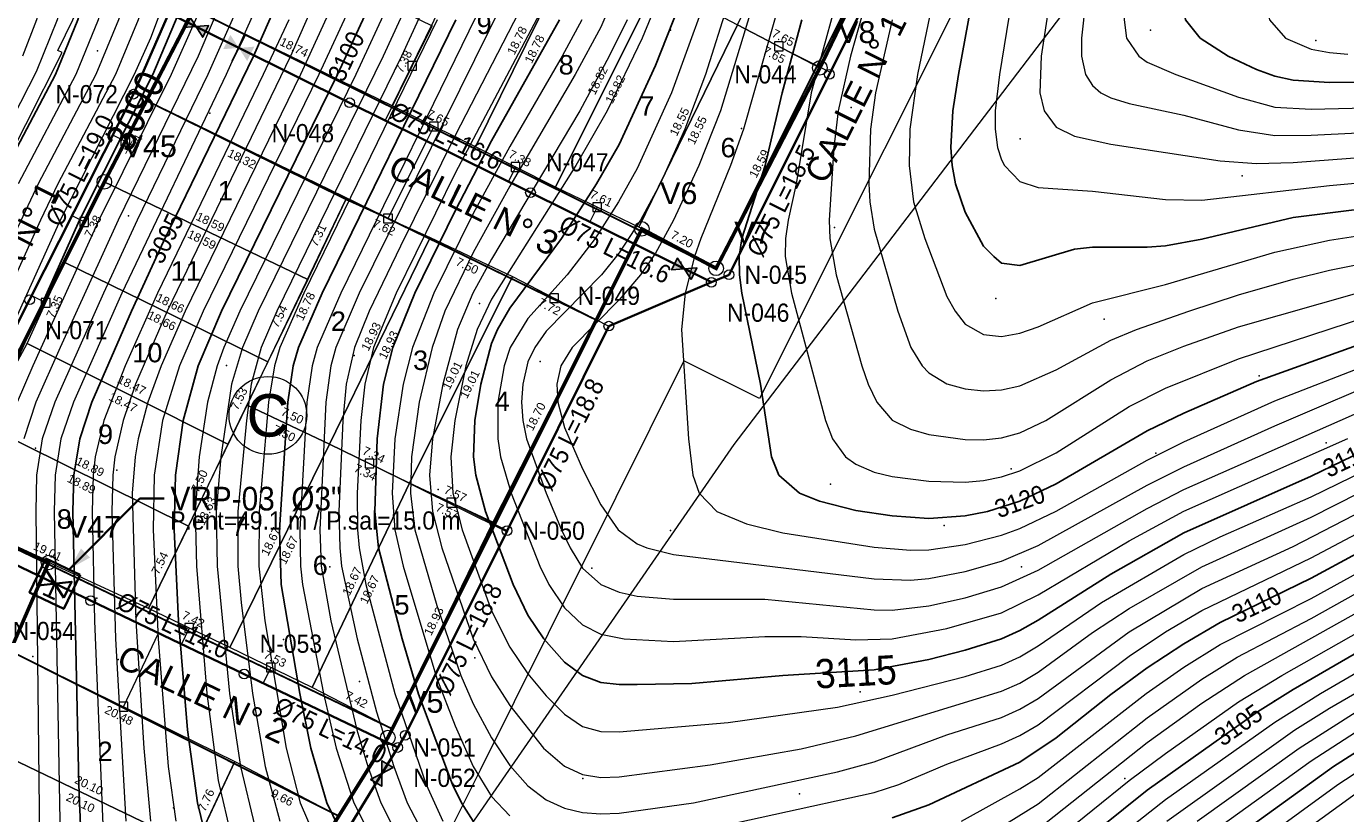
# Model space of a CAD drawing. Header units: metres. Extents: x 295850 to 310263, y 8095845 to 8104014.
# Tile 16 of 77: x 296105 to 296213, y 8096110 to 8096175. Entities that reach past the tile are written whole.
import ezdxf
from ezdxf.enums import TextEntityAlignment as Align

# ---------------------------------------------------------------- set-up
doc = ezdxf.new("R2010")
doc.units = ezdxf.units.M
doc.linetypes.add('CENTER', pattern=[5.08, 3.175, -0.635, 0.635, -0.635])
for name, color, linetype, lineweight in [('ALIN-AV1', 8, 'CENTER', 13), ('ALIN-C02', 8, 'CENTER', 13), ('ALIN-C03', 8, 'CENTER', 13), ('ALIN-C18', 8, 'CENTER', 13), ('AP-CONEX', 150, 'Continuous', 18), ('AP-NODOS', 1, 'Continuous', 18), ('AP-NODOS-TXT', 1, 'Continuous', 18), ('AP-RED-075', 5, 'Continuous', 35), ('AP-RED-TXT', 5, 'Continuous', 18), ('AP-VALVULAS', 42, 'Continuous', 25), ('AP-VRP', 6, 'Continuous', 35), ('C-TOPO-MAJR', 33, 'Continuous', 25), ('C-TOPO-MINR', 253, 'Continuous', 13), ('C-TOPO-PNTS', 8, 'Continuous', 9), ('C-TOPO-TEXT', 33, 'Continuous', 13), ('C-TOPO-TEXT-500', 33, 'Continuous', 13), ('LOTE', 7, 'Continuous', 18), ('LOTE_MEDIDAS', 8, 'Continuous', 13), ('LOTE_NUMERO', 8, 'Continuous', 13), ('MANZANA', 3, 'Continuous', 25), ('MANZANA_LETRA', 3, 'Continuous', 18), ('PERIMETRO', 1, 'Continuous', 35), ('RELIEVE_LIMITE', 6, 'Continuous', 18), ('VERTICES', 1, 'Continuous', 13), ('VIA_BORDE', 8, 'Continuous', 18), ('VIAS_NOMBRE', 5, 'Continuous', 18)]:
    doc.layers.add(name, color=color, linetype=linetype, lineweight=lineweight)
doc.styles.add('ARIAL', font='arial.ttf')

# ---------------------------------------------------------------- blocks, each defined once
blk = doc.blocks.new('PUNTOS_TOPOGRAFICOS')
at = {"layer": 'C-TOPO-PNTS'}
for p in [(296157.728, 8096174.577, 3115.085), (296197.262, 8096174.577, 3129.938), (296210.865, 8096173.727, 3131.756), (296110.542, 8096172.877, 3086.324), (296151.037, 8096169.609, 3113.054), (296172.606, 8096168.201, 3122.563), (296119.793, 8096167.749, 3094.087), (296163.578, 8096166.474, 3118.957), (296186.533, 8096165.624, 3126.768), (296204.808, 8096162.568, 3126.646), (296113.093, 8096159.274, 3092.41), (296171.225, 8096158.317, 3122.24), (296158.578, 8096155.448, 3118.917), (296141.999, 8096152.047, 3113.822), (296184.509, 8096152.472, 3124.946), (296193.436, 8096150.772, 3123.646), (296131.695, 8096147.77, 3108.408), (296146.994, 8096147.265, 3118.392), (296121.17, 8096146.946, 3101.73), (296206.189, 8096146.096, 3120.252), (296105.441, 8096140.144, 3093.044), (296197.687, 8096139.719, 3119.274), (296211.715, 8096140.57, 3116.396), (296112.136, 8096138.338, 3097.382), (296185.784, 8096138.444, 3121.562), (296138.599, 8096136.744, 3113.878), (296170.906, 8096137.169, 3120.768), (296157.728, 8096133.343, 3118.672), (296180.258, 8096133.768, 3120.02), (296129.672, 8096130.367, 3107.52), (296151.245, 8096130.261, 3117.558), (296186.635, 8096130.367, 3117.644), (296110.499, 8096127.773, 3096.248), (296118.938, 8096126.01, 3100.969), (296125.865, 8096124.373, 3104.686), (296105.209, 8096122.987, 3092.78), (296112.243, 8096122.715, 3097.152), (296141.61, 8096122.861, 3113.036), (296132.116, 8096120.909, 3107.644), (296173.35, 8096120.059, 3114.424), (296207.464, 8096119.315, 3104.998), (296150.501, 8096112.938, 3113.323), (296195.137, 8096112.938, 3106.256), (296168.355, 8096111.663, 3111.629), (296116.797, 8096110.518, 3099.07)]:
    blk.add_point(p, dxfattribs=at)
blk = doc.blocks.new('CURVAS_NIVEL')
at = {"layer": 'C-TOPO-MAJR'}
for points, elevation in [([(296165.49, 8096295.48), (296156.49, 8096278.2), (296150.49, 8096268.26), (296145.99, 8096261.64), (296142.99, 8096257.9), (296136.99, 8096251.52), (296134.72, 8096248.92), (296132.51, 8096245.92), (296130.51, 8096242.92), (296127.99, 8096238.58), (296125.59, 8096233.92), (296123.01, 8096227.92), (296120.74, 8096221.92), (296119.28, 8096217.42), (296118.02, 8096212.92), (296116.22, 8096205.42), (296114.4, 8096196.42), (296113.01, 8096190.42), (296111.1, 8096182.92), (296108.93, 8096175.42), (296107.1, 8096170.92), (296103.13, 8096163.42)], 3085), ([(296173.3, 8096292.42), (296162.49, 8096271.33), (296158.28, 8096263.92), (296154.99, 8096258.77), (296148.17, 8096248.92), (296141.49, 8096240.24), (296136.99, 8096233.77), (296133.99, 8096228.51), (296129.96, 8096220.42), (296128.19, 8096215.92), (296125.75, 8096208.42), (296124.16, 8096202.42), (296119.05, 8096181.42), (296117.64, 8096176.92), (296115.1, 8096170.92), (296109.07, 8096158.92), (296102.35, 8096143.92)], 3090), ([(296126.02, 8096178.42), (296123.38, 8096172.42), (296115.99, 8096157.16), (296113.34, 8096151.42), (296110.08, 8096143.92), (296109.09, 8096140.92), (296108.61, 8096137.92), (296108.53, 8096134.92), (296109.01, 8096112.42), (296109.31, 8096104.92)], 3095), ([(296133.07, 8096176.92), (296130.3, 8096170.92), (296120.76, 8096151.42), (296118.84, 8096146.92), (296117.59, 8096142.42), (296116.96, 8096137.92), (296116.86, 8096133.42), (296117.23, 8096125.92), (296117.97, 8096116.92), (296118.78, 8096110.92), (296119.89, 8096106.42)], 3100), ([(296201.96, 8096106.42), (296212.33, 8096113.92), (296216.49, 8096116.57)], 3100), ([(296140.05, 8096175.42), (296129.06, 8096152.92), (296127.1, 8096148.42), (296126.66, 8096146.92), (296126.22, 8096143.92), (296125.52, 8096133.42), (296125.67, 8096128.92), (296127.21, 8096119.92), (296128.12, 8096115.42), (296129.44, 8096110.92), (296130.89, 8096107.92)], 3105), ([(296190.99, 8096107.17), (296196.99, 8096111.97), (296206.07, 8096118.42), (296208.99, 8096120.25), (296217.99, 8096125.47)], 3105), ([(296148.58, 8096175.42), (296142.99, 8096165.46), (296139.99, 8096159.68), (296136.68, 8096152.92), (296134.86, 8096148.42), (296134.11, 8096145.42), (296133.58, 8096140.92), (296133.38, 8096134.92), (296133.68, 8096131.92), (296135.63, 8096124.42), (296136.99, 8096119.87), (296139.79, 8096112.42), (296140.53, 8096110.92), (296141.48, 8096109.42)], 3110), ([(296175.99, 8096109.68), (296178.99, 8096110.76), (296186.49, 8096114.27), (296189.49, 8096116.27), (296193.99, 8096119.84), (296196.99, 8096122.03), (296199.99, 8096124.03), (296202.99, 8096125.78), (296210.49, 8096129.43), (296217.99, 8096133.5)], 3110), ([(296160.34, 8096181.42), (296156.49, 8096171.66), (296153.49, 8096165.16), (296151.63, 8096161.92), (296148.76, 8096157.42), (296144.49, 8096151.68), (296143.49, 8096149.92), (296142.99, 8096148.76), (296142.1, 8096145.42), (296141.63, 8096142.42), (296141.52, 8096139.42), (296141.69, 8096137.92), (296142.5, 8096134.92), (296144.77, 8096128.92), (296145.99, 8096126.39), (296147.3, 8096124.42), (296148.99, 8096122.52), (296150.49, 8096121.4), (296151.99, 8096120.83), (296153.49, 8096120.66), (296154.99, 8096120.66), (296159.49, 8096120.76), (296166.99, 8096121.41), (296174.49, 8096121.87), (296178.99, 8096122.74), (296181.99, 8096123.5), (296184.99, 8096124.43), (296186.49, 8096125.11), (296187.99, 8096125.97), (296193.99, 8096129.77), (296199.99, 8096133.16), (296210.49, 8096137.82), (296229.99, 8096147.27)], 3115), ([(296168.53, 8096175.42), (296166.93, 8096169.42), (296165.53, 8096163.42), (296163.6, 8096157.42), (296163.38, 8096155.92), (296163.4, 8096154.42), (296163.6, 8096152.92), (296165.15, 8096145.42), (296166.04, 8096139.42), (296166.66, 8096137.92), (296168.35, 8096136.42), (296169.99, 8096135.78), (296172.99, 8096135.01), (296175.99, 8096134.56), (296178.99, 8096134.35), (296181.99, 8096134.56), (296183.84, 8096134.92), (296186.49, 8096135.76), (296189.49, 8096137.19), (296196.99, 8096141.56), (296199.99, 8096143.03), (296205.99, 8096145.63), (296214.99, 8096148.86)], 3120), ([(296183.63, 8096182.92), (296181.44, 8096170.92), (296180.98, 8096167.92), (296180.81, 8096164.92), (296180.92, 8096163.42), (296181.21, 8096161.92), (296181.99, 8096159.59), (296183.49, 8096156.77), (296184.36, 8096155.92), (296184.99, 8096155.39), (296186.49, 8096155.18), (296190.99, 8096156.54), (296192.49, 8096156.7), (296196.99, 8096156.69), (296198.49, 8096156.81), (296201.49, 8096157.35), (296208.99, 8096159.13), (296219.49, 8096160.46)], 3125), ([(296215.03, 8096215.92), (296208.09, 8096199.42), (296204.24, 8096191.92), (296203.74, 8096190.42), (296202.71, 8096184.42), (296202.21, 8096182.92), (296200.29, 8096178.42), (296199.92, 8096176.92), (296200.14, 8096175.42), (296201.35, 8096173.92), (296203.66, 8096172.42), (296205.99, 8096171.33), (296207.49, 8096170.78), (296208.99, 8096170.46), (296211.99, 8096170.27), (296219.49, 8096170.33)], 3130)]:
    blk.add_lwpolyline(points, dxfattribs=dict(at, elevation=elevation))
at = {"layer": 'C-TOPO-MINR'}
for points, elevation in [([(296161.65, 8096295.42), (296154.74, 8096281.92), (296152.07, 8096277.42), (296147.49, 8096270.19), (296144.22, 8096265.42), (296142.99, 8096263.85), (296140.38, 8096260.92), (296131.57, 8096251.92), (296129.08, 8096248.92), (296126.99, 8096245.92), (296124.5, 8096241.42), (296121.99, 8096236.33), (296119.79, 8096230.92), (296118.19, 8096226.42), (296114.75, 8096214.42), (296112.75, 8096205.42), (296110.03, 8096191.92), (296108.14, 8096184.42), (296105.52, 8096175.42), (296104.37, 8096172.42)], 3083), ([(296164.37, 8096296.92), (296158.2, 8096284.92), (296154.99, 8096278.97), (296148.48, 8096268.42), (296144.49, 8096262.71), (296141.49, 8096259.21), (296133.12, 8096250.42), (296130.99, 8096247.68), (296129.49, 8096245.51), (296127.06, 8096241.42), (296123.96, 8096235.42), (296121.99, 8096230.86), (296119.77, 8096224.92), (296118.31, 8096220.42), (296116.58, 8096214.42), (296114.48, 8096205.42), (296112.72, 8096196.42), (296111.71, 8096191.92), (296109.41, 8096182.92), (296107.23, 8096175.42), (296105.49, 8096171.14), (296100.99, 8096162.39)], 3084), ([(296167.36, 8096295.42), (296157.16, 8096275.92), (296151.76, 8096266.92), (296147.49, 8096260.63), (296142.99, 8096254.86), (296138.49, 8096249.98), (296136.32, 8096247.42), (296132.15, 8096241.42), (296129.49, 8096236.92), (296127.16, 8096232.42), (296124.99, 8096227.53), (296122.16, 8096220.42), (296120.7, 8096215.92), (296119.44, 8096211.42), (296117.61, 8096203.92), (296116.07, 8096196.42), (296113.93, 8096187.42), (296112.37, 8096181.42), (296110.61, 8096175.42), (296108.77, 8096170.92), (296104.02, 8096161.92)], 3086), ([(296168.49, 8096294.02), (296158.28, 8096274.42), (296153.49, 8096266.34), (296148.99, 8096259.66), (296144.49, 8096253.55), (296137.91, 8096245.92), (296135.49, 8096242.56), (296132.76, 8096238.42), (296130.19, 8096233.92), (296127.99, 8096229.5), (296124.99, 8096222.62), (296123.55, 8096218.92), (296122.1, 8096214.42), (296120.83, 8096209.92), (296119.34, 8096203.92), (296117.73, 8096196.42), (296115.22, 8096185.92), (296113.64, 8096179.92), (296112.27, 8096175.42), (296110.42, 8096170.92), (296105.65, 8096161.92), (296103.56, 8096157.42)], 3087), ([(296170.33, 8096293.92), (296159.42, 8096272.92), (296154.07, 8096263.92), (296148.99, 8096256.53), (296144.5, 8096250.42), (296139.47, 8096244.42), (296135.21, 8096238.42), (296132.46, 8096233.92), (296129.4, 8096227.92), (296126.67, 8096221.92), (296125.47, 8096218.92), (296123.03, 8096211.42), (296121.07, 8096203.92), (296119.39, 8096196.42), (296116.12, 8096182.92), (296114.87, 8096178.42), (296113.89, 8096175.42), (296112.02, 8096170.92), (296107.29, 8096161.92), (296105.85, 8096158.92), (296100.43, 8096146.92)], 3088), ([(296172.22, 8096293.92), (296160.56, 8096271.42), (296155.23, 8096262.42), (296149.07, 8096253.42), (296145.99, 8096249.15), (296139.99, 8096241.62), (296135.67, 8096235.42), (296133.08, 8096230.92), (296129.49, 8096223.74), (296127.39, 8096218.92), (296124.4, 8096209.92), (296122.44, 8096202.42), (296117.79, 8096182.92), (296116.04, 8096176.92), (296114.9, 8096173.92), (296113.57, 8096170.92), (296107.46, 8096158.92), (296102.03, 8096146.92)], 3089), ([(296175.96, 8096293.92), (296163.99, 8096270.45), (296160.37, 8096263.92), (296157.64, 8096259.42), (296152.57, 8096251.92), (296148.99, 8096246.89), (296142.59, 8096238.42), (296138.49, 8096232.48), (296135.81, 8096227.92), (296131.94, 8096220.42), (296130.05, 8096215.92), (296127.09, 8096206.92), (296122.83, 8096190.42), (296120.69, 8096181.42), (296119.78, 8096178.42), (296118.63, 8096175.42), (296116.62, 8096170.92), (296110.67, 8096158.92), (296105.22, 8096146.92), (296103.92, 8096143.92)], 3091), ([(296177.01, 8096292.42), (296165.49, 8096269.54), (296161.61, 8096262.42), (296158.9, 8096257.92), (296154.86, 8096251.92), (296150.49, 8096245.82), (296144.49, 8096237.78), (296139.74, 8096230.92), (296137.07, 8096226.42), (296133.18, 8096218.92), (296131.35, 8096214.42), (296128.42, 8096205.42), (296124.47, 8096190.42), (296122.3, 8096181.42), (296121.37, 8096178.42), (296118.83, 8096172.42), (296112.25, 8096158.92), (296107.46, 8096148.42), (296105.48, 8096143.92), (296104.47, 8096140.92)], 3092), ([(296178.83, 8096292.42), (296166.17, 8096266.92), (296162.87, 8096260.92), (296160.16, 8096256.42), (296157.14, 8096251.92), (296145.99, 8096236.64), (296140.95, 8096229.42), (296138.49, 8096225.36), (296135.1, 8096218.92), (296133.76, 8096215.92), (296132.62, 8096212.92), (296130.16, 8096205.42), (296127.67, 8096196.42), (296123.89, 8096181.42), (296122.94, 8096178.42), (296119.64, 8096170.92), (296113.8, 8096158.92), (296111.03, 8096152.92), (296107.03, 8096143.92), (296106, 8096140.92), (296105.53, 8096137.92), (296105.46, 8096134.92), (296105.77, 8096107.92)], 3093), ([(296184.99, 8096300.18), (296179.86, 8096290.92), (296168.49, 8096267.5), (296165.02, 8096260.92), (296162.37, 8096256.42), (296159.42, 8096251.92), (296147.41, 8096235.42), (296142.13, 8096227.92), (296139.99, 8096224.48), (296137.01, 8096218.92), (296135.62, 8096215.92), (296134.43, 8096212.92), (296131.9, 8096205.42), (296129.33, 8096196.42), (296125.45, 8096181.42), (296124.49, 8096178.42), (296121.15, 8096170.92), (296112.54, 8096152.92), (296108.56, 8096143.92), (296107.54, 8096140.92), (296107.06, 8096137.92), (296106.99, 8096134.92), (296107.54, 8096104.92)], 3094), ([(296126.3, 8096175.42), (296124.2, 8096170.92), (296115.5, 8096152.92), (296112.82, 8096146.92), (296111.08, 8096142.42), (296110.36, 8096139.42), (296110.19, 8096137.92), (296110.11, 8096134.92), (296110.3, 8096125.92), (296111.1, 8096106.42)], 3096), ([(296129.08, 8096178.42), (296126.44, 8096172.42), (296116.29, 8096151.42), (296113.69, 8096145.42), (296112.65, 8096142.42), (296111.98, 8096139.42), (296111.81, 8096137.92), (296111.73, 8096134.92), (296112.03, 8096124.42), (296112.87, 8096109.42)], 3097), ([(296191, 8096298.42), (296185.57, 8096287.92), (296179.11, 8096272.92), (296174.97, 8096263.92), (296170.28, 8096254.92), (296167.44, 8096250.42), (296148.99, 8096225.07), (296144.86, 8096218.92), (296142.99, 8096215.61), (296140.47, 8096209.92), (296138.49, 8096204.4), (296135.96, 8096196.42), (296131.11, 8096179.92), (296130.01, 8096176.92), (296127.25, 8096170.92), (296117.77, 8096151.42), (296115.79, 8096146.92), (296114.69, 8096143.92), (296113.9, 8096140.92), (296113.64, 8096139.42), (296113.41, 8096136.42), (296113.7, 8096125.92), (296114.35, 8096115.42), (296114.9, 8096109.42)], 3098), ([(296204.49, 8096104.68), (296214.99, 8096112.3)], 3098), ([(296131.54, 8096176.92), (296128.77, 8096170.92), (296119.26, 8096151.42), (296117.3, 8096146.92), (296115.9, 8096142.42), (296115.2, 8096137.92), (296115.14, 8096133.42), (296115.54, 8096124.42), (296116.38, 8096113.92), (296116.99, 8096109.42)], 3099), ([(296202.99, 8096105.38), (296212.69, 8096112.42), (296217.25, 8096115.42)], 3099), ([(296134.59, 8096176.92), (296131.82, 8096170.92), (296122.28, 8096151.42), (296120.94, 8096148.42), (296120.4, 8096146.92), (296119.61, 8096143.92), (296118.91, 8096139.42), (296118.58, 8096134.92), (296118.7, 8096130.42), (296119.54, 8096119.92), (296120.49, 8096112.75), (296121.62, 8096107.92)], 3101), ([(296201.49, 8096107.9), (296210.49, 8096114.37), (296214.99, 8096117.28)], 3101), ([(296136.12, 8096176.92), (296134.06, 8096172.42), (296123.79, 8096151.42), (296122.48, 8096148.42), (296121.58, 8096145.42), (296120.71, 8096139.42), (296120.33, 8096134.92), (296120.41, 8096130.42), (296121.41, 8096119.92), (296122.32, 8096113.92), (296123.49, 8096108.96)], 3102), ([(296201.09, 8096109.42), (296209.49, 8096115.42), (296214.2, 8096118.42)], 3102), ([(296200.92, 8096301.42), (296193.32, 8096284.92), (296186.49, 8096267.85), (296181.63, 8096256.42), (296178.99, 8096251.51), (296175.99, 8096246.69), (296159.02, 8096223.42), (296153.49, 8096215.29), (296150.35, 8096209.92), (296147.49, 8096204.27), (296145.45, 8096199.42), (296142.99, 8096192.6), (296137.64, 8096176.92), (296135.58, 8096172.42), (296125.31, 8096151.42), (296124.02, 8096148.42), (296123.2, 8096145.42), (296122.81, 8096142.42), (296122.09, 8096134.92), (296122.11, 8096130.42), (296122.37, 8096127.42), (296123.32, 8096119.92), (296124.36, 8096113.92), (296125.55, 8096109.42)], 3103), ([(296198.59, 8096109.42), (296209.14, 8096116.92), (296211.99, 8096118.73), (296219.49, 8096123.06)], 3103), ([(296138.52, 8096175.42), (296127.55, 8096152.92), (296125.56, 8096148.42), (296125.11, 8096146.92), (296124.62, 8096143.92), (296123.86, 8096134.92), (296123.82, 8096130.42), (296124.33, 8096125.92), (296126.08, 8096115.42), (296127.24, 8096110.92), (296128.53, 8096107.92)], 3104), ([(296190.99, 8096105.28), (296198.49, 8096111.2), (296207.49, 8096117.57), (296211.25, 8096119.92), (296217.99, 8096123.84)], 3104), ([(296142.3, 8096176.92), (296130.58, 8096152.92), (296128.63, 8096148.42), (296128.21, 8096146.92), (296127.79, 8096143.92), (296127.22, 8096133.42), (296127.26, 8096130.42), (296127.42, 8096128.92), (296129.15, 8096119.92), (296130.21, 8096115.42), (296131.66, 8096110.92), (296133.17, 8096107.92)], 3106), ([(296189.5, 8096107.92), (296195.49, 8096112.75), (296198.49, 8096114.99), (296204.49, 8096119.23), (296208.06, 8096121.42), (296219.49, 8096127.9)], 3106), ([(296206.43, 8096298.42), (296199.95, 8096283.42), (296190.99, 8096260.68), (296187.79, 8096253.42), (296183.68, 8096245.92), (296178.99, 8096238.61), (296163.99, 8096217.82), (296160.77, 8096212.92), (296158.1, 8096208.42), (296154.12, 8096200.92), (296151.99, 8096196.56), (296148.61, 8096188.92), (296143.95, 8096176.92), (296132.1, 8096152.92), (296130.17, 8096148.42), (296129.75, 8096146.92), (296129.34, 8096143.92), (296128.85, 8096133.42), (296128.97, 8096130.42), (296129.76, 8096125.92), (296131.91, 8096116.92), (296132.8, 8096113.92), (296133.87, 8096110.92), (296135.39, 8096107.92)], 3107), ([(296187.99, 8096108.78), (296196.99, 8096115.88), (296201.49, 8096119.12), (296204.98, 8096121.42), (296218.39, 8096128.92), (296232.99, 8096136.04), (296253.99, 8096146.87), (296258.49, 8096149.39), (296269.36, 8096155.92), (296277.31, 8096160.42), (296282.89, 8096163.42), (296292.99, 8096168.58), (296300.09, 8096172.42), (296307.69, 8096176.92), (296322.99, 8096187.06), (296328.99, 8096190.63), (296331.99, 8096192.04), (296343.99, 8096197.13), (296355.99, 8096203.26), (296364.99, 8096207.64), (296379.99, 8096216.88), (296391.99, 8096225.39), (296423.49, 8096244.27)], 3107), ([(296145.68, 8096176.92), (296139.99, 8096165.89), (296135.49, 8096156.77), (296132.92, 8096151.42), (296131.71, 8096148.42), (296131.02, 8096145.42), (296130.76, 8096142.42), (296130.43, 8096134.92), (296130.49, 8096131.92), (296130.65, 8096130.42), (296131.94, 8096124.42), (296133.53, 8096118.42), (296134.95, 8096113.92), (296136.04, 8096110.92), (296137.61, 8096107.92)], 3108), ([(296181.99, 8096107.1), (296187.99, 8096110.85), (296196.99, 8096117.92), (296201.49, 8096121.12), (296204.4, 8096122.92), (296210.49, 8096126.1), (296218.2, 8096130.42)], 3108), ([(296147.47, 8096176.92), (296139.99, 8096162.79), (296135.15, 8096152.92), (296133.27, 8096148.42), (296132.55, 8096145.42), (296132.23, 8096142.42), (296131.93, 8096136.42), (296131.95, 8096133.42), (296132.08, 8096131.92), (296132.65, 8096128.92), (296135.04, 8096119.92), (296137.6, 8096112.42), (296138.98, 8096109.42)], 3109), ([(296181.68, 8096109.42), (296186.49, 8096112.06), (296187.99, 8096113.01), (296196.91, 8096119.92), (296199.99, 8096122.09), (296202.99, 8096123.96), (296210.49, 8096127.76), (296217.99, 8096131.91)], 3109), ([(296150.43, 8096175.42), (296148.81, 8096172.42), (296144.49, 8096165), (296141.49, 8096159.47), (296138.23, 8096152.92), (296136.48, 8096148.42), (296135.71, 8096145.42), (296135.04, 8096140.92), (296134.81, 8096136.42), (296135.03, 8096133.42), (296135.71, 8096130.42), (296138.49, 8096121.15), (296139.99, 8096117.25), (296141.49, 8096113.92), (296142.99, 8096111.43), (296144.49, 8096109.86)], 3111), ([(296157.99, 8096108.15), (296174.49, 8096111.76), (296176.53, 8096112.42), (296180.49, 8096114.11), (296184.99, 8096115.77), (296186.49, 8096116.46), (296187.99, 8096117.35), (296195.49, 8096123.01), (296198.49, 8096125), (296201.49, 8096126.77), (296210.49, 8096131.1), (296217.99, 8096135.08)], 3111), ([(296158, 8096188.92), (296151.99, 8096174.83), (296149.89, 8096170.92), (296144.49, 8096161.73), (296141.49, 8096156.27), (296139.15, 8096151.42), (296138.11, 8096148.42), (296137.04, 8096143.92), (296136.4, 8096139.42), (296136.31, 8096136.42), (296136.67, 8096133.42), (296138.49, 8096127.19), (296140.47, 8096121.42), (296141.49, 8096119.08), (296142.99, 8096116.28), (296144.49, 8096114), (296145.99, 8096112.31), (296147.49, 8096111.18), (296148.99, 8096110.48), (296150.49, 8096110.12), (296151.99, 8096110.01), (296153.49, 8096110.06), (296159.63, 8096110.92), (296171.49, 8096113.48), (296174.49, 8096114.31), (296180.49, 8096116.51), (296184.99, 8096117.95), (296186.49, 8096118.63), (296187.99, 8096119.52), (296195.49, 8096125), (296201.49, 8096128.58), (296208.99, 8096132.04), (296216.49, 8096135.92)], 3112), ([(296154.16, 8096175.42), (296152.69, 8096172.42), (296150.25, 8096167.92), (296142.99, 8096155.72), (296141.46, 8096152.92), (296140.19, 8096149.92), (296138.97, 8096145.42), (296138.12, 8096140.92), (296137.89, 8096137.92), (296138.14, 8096134.92), (296138.91, 8096131.92), (296141.49, 8096124.43), (296142.99, 8096121.29), (296144.49, 8096118.94), (296147.28, 8096115.42), (296148.99, 8096113.93), (296150.49, 8096113.26), (296151.99, 8096113.02), (296153.49, 8096113.07), (296160.99, 8096114.05), (296168.49, 8096115.38), (296172.99, 8096116.45), (296184.99, 8096120.11), (296186.49, 8096120.79), (296187.99, 8096121.69), (296192.49, 8096124.95), (296195.49, 8096126.93), (296201.49, 8096130.36), (296210.49, 8096134.45), (296216.49, 8096137.51)], 3113), ([(296159.09, 8096182.92), (296155.41, 8096173.92), (296152.51, 8096167.92), (296149.93, 8096163.42), (296142.99, 8096152.41), (296141.81, 8096149.92), (296140.89, 8096146.92), (296139.98, 8096142.42), (296139.65, 8096139.42), (296139.8, 8096136.42), (296140.57, 8096133.42), (296142.99, 8096126.75), (296144.49, 8096123.74), (296145.99, 8096121.56), (296147.49, 8096119.73), (296148.99, 8096118.22), (296150.49, 8096117.21), (296151.99, 8096116.79), (296153.49, 8096116.77), (296162.49, 8096117.54), (296171.49, 8096118.8), (296175.99, 8096119.78), (296181.99, 8096121.34), (296184.99, 8096122.27), (296186.49, 8096122.96), (296187.99, 8096123.84), (296193.23, 8096127.42), (296199.99, 8096131.37), (296202.99, 8096132.83), (296210.49, 8096136.13), (296231.49, 8096146.37)], 3114), ([(296161.63, 8096179.92), (296157.81, 8096169.42), (296154.99, 8096163.18), (296153.45, 8096160.42), (296151.53, 8096157.42), (296149.23, 8096154.42), (296145.99, 8096150.83), (296144.53, 8096148.42), (296144.03, 8096146.92), (296143.51, 8096143.92), (296143.5, 8096140.92), (296143.73, 8096139.42), (296144.62, 8096136.42), (296146.98, 8096130.42), (296147.71, 8096128.92), (296148.99, 8096126.98), (296150.49, 8096125.57), (296151.99, 8096124.81), (296153.92, 8096124.42), (296157.99, 8096124.22), (296165.49, 8096124.63), (296168.49, 8096124.61), (296172.99, 8096124.34), (296175.99, 8096124.42), (296180.49, 8096125.27), (296184.99, 8096126.58), (296187.99, 8096128.05), (296195.49, 8096132.49), (296199.99, 8096134.94), (296213.49, 8096140.94)], 3116), ([(296162.51, 8096176.92), (296160.62, 8096170.92), (296158.91, 8096166.42), (296156.87, 8096161.92), (296155.27, 8096158.92), (296153.49, 8096156.22), (296152.04, 8096154.42), (296147.49, 8096149.77), (296146.55, 8096148.42), (296145.99, 8096147.26), (296145.56, 8096145.42), (296145.47, 8096143.92), (296145.58, 8096142.42), (296145.88, 8096140.92), (296147.49, 8096136.42), (296148.75, 8096133.42), (296149.47, 8096131.92), (296150.49, 8096130.25), (296151.99, 8096128.9), (296153.49, 8096128.27), (296154.99, 8096127.95), (296157.99, 8096127.71), (296165.49, 8096127.7), (296174.49, 8096126.82), (296175.99, 8096126.8), (296178.99, 8096127.14), (296181.99, 8096127.81), (296184.99, 8096128.71), (296187.99, 8096130.09), (296196.99, 8096135.18), (296199.99, 8096136.73), (296214.99, 8096143.35)], 3117), ([(296165.03, 8096178.42), (296161.85, 8096167.92), (296160.05, 8096163.42), (296157.97, 8096158.92), (296156.49, 8096156.2), (296155.27, 8096154.42), (296153.49, 8096152.36), (296149.64, 8096148.42), (296148.7, 8096146.92), (296148.36, 8096145.42), (296148.44, 8096143.92), (296148.99, 8096141.85), (296150.49, 8096138.43), (296151.99, 8096135.46), (296153.41, 8096133.42), (296154.99, 8096132.27), (296155.77, 8096131.92), (296157.99, 8096131.38), (296174.49, 8096129.37), (296177.49, 8096129.27), (296178.99, 8096129.4), (296181.99, 8096129.97), (296184.99, 8096130.84), (296187.99, 8096132.12), (296196.99, 8096137.08), (296199.99, 8096138.6), (296207.49, 8096141.98), (296217.99, 8096146.47)], 3118), ([(296167.14, 8096178.42), (296163.74, 8096166.42), (296162.68, 8096163.42), (296160.23, 8096157.42), (296159.71, 8096155.92), (296158.93, 8096152.92), (296158.63, 8096149.92), (296159.21, 8096140.92), (296159.56, 8096137.92), (296160.08, 8096136.42), (296161.54, 8096134.92), (296163.99, 8096133.9), (296166.99, 8096133.16), (296174.49, 8096131.99), (296177.49, 8096131.73), (296178.99, 8096131.76), (296181.99, 8096132.19), (296184.99, 8096132.98), (296186.49, 8096133.53), (296189.49, 8096134.95), (296196.99, 8096139.14), (296199.99, 8096140.65), (296207.49, 8096144.03), (296214.99, 8096146.94)], 3119), ([(296172.19, 8096179.92), (296169.32, 8096169.42), (296168.07, 8096161.92), (296167.42, 8096158.92), (296167.2, 8096157.42), (296167.17, 8096155.92), (296167.68, 8096152.92), (296170.49, 8096142.42), (296171.07, 8096140.92), (296172.15, 8096139.42), (296172.99, 8096138.82), (296174.49, 8096138.17), (296175.99, 8096137.81), (296178.99, 8096137.43), (296181.99, 8096137.35), (296183.49, 8096137.48), (296184.99, 8096137.77), (296186.49, 8096138.26), (296189.49, 8096139.75), (296195.49, 8096143.56), (296198.49, 8096145.09), (296204.49, 8096147.51), (296216.49, 8096151.42)], 3121), ([(296175.07, 8096181.42), (296172.55, 8096172.42), (296171.54, 8096167.92), (296171.19, 8096164.92), (296170.8, 8096158.92), (296170.85, 8096157.42), (296171.38, 8096154.42), (296173.48, 8096146.92), (296174, 8096145.42), (296174.71, 8096143.92), (296175.99, 8096142.44), (296177.49, 8096141.69), (296178.99, 8096141.27), (296181.99, 8096140.86), (296183.49, 8096140.83), (296184.99, 8096140.99), (296186.49, 8096141.41), (296188.63, 8096142.42), (296193.99, 8096145.77), (296196.99, 8096147.33), (296199.99, 8096148.54), (296204.49, 8096150.13), (296217.99, 8096153.97)], 3122), ([(296175.98, 8096175.42), (296174.62, 8096169.42), (296174.21, 8096166.42), (296174.05, 8096161.92), (296174.13, 8096160.42), (296174.49, 8096158.17), (296176.46, 8096151.42), (296177.51, 8096148.42), (296178.44, 8096146.92), (296178.99, 8096146.34), (296180.49, 8096145.43), (296181.99, 8096145.03), (296183.49, 8096144.87), (296184.99, 8096144.95), (296186.49, 8096145.28), (296189.49, 8096146.6), (296193.99, 8096149.03), (296196.11, 8096149.92), (296200.4, 8096151.42), (296204.49, 8096152.77), (296208.99, 8096154.07), (296211.99, 8096154.81), (296217.99, 8096156.02)], 3123), ([(296179.93, 8096179.92), (296178.07, 8096170.92), (296177.44, 8096166.42), (296177.37, 8096163.42), (296177.75, 8096160.42), (296178.68, 8096157.42), (296180.49, 8096152.64), (296181.16, 8096151.42), (296181.99, 8096150.35), (296183.49, 8096149.51), (296184.99, 8096149.35), (296186.49, 8096149.6), (296187.99, 8096150.14), (296192.49, 8096152.12), (296198.49, 8096153.62), (296207.49, 8096156.28), (296211.99, 8096157.26), (296219.49, 8096158.42)], 3124), ([(296186.77, 8096182.92), (296184.81, 8096170.92), (296184.46, 8096167.92), (296184.45, 8096166.42), (296184.65, 8096164.92), (296184.99, 8096163.89), (296185.24, 8096163.42), (296186.49, 8096162.1), (296187.99, 8096161.61), (296192.49, 8096161.3), (296198.49, 8096160.61), (296201.49, 8096160.58), (296211.99, 8096161.79), (296219.49, 8096162.47)], 3126), ([(296215.89, 8096230.92), (296207.19, 8096214.42), (296200.84, 8096200.92), (296199.98, 8096199.42), (296198.49, 8096197.3), (296194, 8096191.92), (296192.9, 8096190.42), (296192.01, 8096188.92), (296191.32, 8096187.42), (296190.31, 8096184.42), (296189.61, 8096181.42), (296188.24, 8096172.42), (296188.13, 8096169.42), (296188.49, 8096167.92), (296189.49, 8096166.58), (296190.99, 8096165.83), (296193.99, 8096165.17), (296202.99, 8096163.81), (296205.99, 8096163.59), (296208.99, 8096163.68), (296220.99, 8096164.57)], 3127), ([(296217.43, 8096229.42), (296210.26, 8096215.92), (296202.75, 8096199.42), (296200.84, 8096196.42), (296196.43, 8096190.42), (296195.6, 8096188.92), (296194.33, 8096185.92), (296193.3, 8096182.92), (296192.47, 8096179.92), (296191.9, 8096176.92), (296191.57, 8096173.92), (296191.58, 8096172.42), (296191.91, 8096170.92), (296192.49, 8096170.01), (296193.17, 8096169.42), (296193.99, 8096168.99), (296195.49, 8096168.52), (296199.99, 8096167.56), (296204.49, 8096166.36), (296207.49, 8096165.9), (296210.49, 8096165.92), (296220.99, 8096166.45)], 3128), ([(296214.9, 8096220.42), (296212.61, 8096215.92), (296205.43, 8096199.42), (296204.49, 8096197.63), (296201.79, 8096193.42), (296200.09, 8096190.42), (296196.99, 8096182.82), (296195.52, 8096178.42), (296195.21, 8096176.92), (296195.09, 8096175.42), (296195.28, 8096173.92), (296196.28, 8096172.42), (296196.99, 8096171.95), (296199.34, 8096170.92), (296204.49, 8096169.05), (296207.49, 8096168.24), (296210.49, 8096168.06), (296219.49, 8096168.28)], 3129), ([(296216.89, 8096214.42), (296212.8, 8096203.92), (296207.49, 8096191.92), (296207.11, 8096190.42), (296206.96, 8096188.92), (296207.14, 8096181.42), (296206.75, 8096176.92), (296207.05, 8096175.42), (296208.36, 8096173.92), (296210.49, 8096173.02), (296211.99, 8096172.72), (296213.49, 8096172.6)], 3131)]:
    blk.add_lwpolyline(points, dxfattribs=dict(at, elevation=elevation))
at = {"layer": 'C-TOPO-TEXT', "style": 'ARIAL', "width": 0.9}
for s, rotation, p in [('3090', 63.7645, (296113.65, 8096167.92)), ('3115', 3.2703, (296172.99, 8096121.72))]:
    blk.add_text(s, height=2.4, rotation=rotation, dxfattribs=at).set_placement(p, align=Align.MIDDLE_CENTER)
at = {"layer": 'C-TOPO-TEXT-500', "style": 'ARIAL', "width": 0.9}
for s, rotation, p in [('3100', 64.6321, (296131.02, 8096172.42)), ('3095', 64.1687, (296116.12, 8096157.42)), ('3115', 25.727, (296213.49, 8096139.26)), ('3120', 19.4664, (296186.49, 8096135.76)), ('3110', 25.3252, (296205.99, 8096127.26)), ('3105', 35.1253, (296204.49, 8096117.34))]:
    blk.add_text(s, height=1.5, rotation=rotation, dxfattribs=at).set_placement(p, align=Align.MIDDLE_CENTER)
blk = doc.blocks.new('NODO')
blk.add_circle((0, 0), 0.5)
blk = doc.blocks.new('VALV_CERRADA')
h = blk.add_hatch(color=7)
h.dxf.hatch_style = 1
h.paths.add_polyline_path([(-0.5, 0.3), (0.5, -0.3), (0.5, 0.3), (-0.5, -0.3)])
blk.add_line((0, -0.55), (0, 0.55))
blk = doc.blocks.new('VRP')
for p, q in [((-0.2, 0.45), (0.2, 0.45)), ((0, 0), (0, 0.45))]:
    blk.add_line(p, q)
for points in [[(-0.6, -0.6), (0.6, -0.6), (0.6, 0.6), (-0.6, 0.6)], [(-0.45, 0.28), (0.45, -0.28), (0.45, 0.28), (-0.45, -0.28)]]:
    blk.add_lwpolyline(points, close=True)
blk = doc.blocks.new('VALV_COMP')
h = blk.add_hatch(color=7)
h.dxf.hatch_style = 1
h.paths.add_polyline_path([(-0.5, 0.3), (0, 0), (-0.5, -0.3)])
h.paths.add_polyline_path([(0.5, 0.3), (0, 0), (0.5, -0.3)])
blk.add_lwpolyline([(-0.5, 0.3), (0.5, -0.3), (0.5, 0.3), (-0.5, -0.3)], close=True)
blk = doc.blocks.new('CONEX')
blk.add_lwpolyline([(-0.3, -0.3), (0.3, -0.3), (0.3, 0.3), (-0.3, 0.3)], close=True)

msp = doc.modelspace()

# ---------------------------------------------------------------- hatches: boundary and pattern name
at = {"layer": 'AP-VRP'}
h = msp.add_hatch(color=256, dxfattribs=at)
h.dxf.hatch_style = 1
h.paths.add_polyline_path([(296108.24, 8096130.18), (296109.94, 8096131.13), (296109.19, 8096131.88)])

# ---------------------------------------------------------------- linework, layer by layer
at = {"layer": 'ALIN-AV1'}
msp.add_lwpolyline([(296051.51, 8096055.56), (296081.5, 8096080.08), (296087.39, 8096089.54), (296096.96, 8096109.61), (296099.32, 8096116.43), (296102.38, 8096123.83), (296096.41, 8096135.43), (296113.51, 8096169.3), (296116.89, 8096177.07), (296133.31, 8096210.69), (296148.81, 8096212.31), (296165.82, 8096246.01), (296169.62, 8096253.77), (296185.45, 8096286.96), (296187.06, 8096296.12), (296203.57, 8096329.65), (296208.56, 8096339.97), (296224.9, 8096373.67), (296229.98, 8096383.84), (296247.18, 8096418.69)], dxfattribs=at)
at = {"layer": 'ALIN-C02'}
msp.add_lwpolyline([(296097.34, 8096133.63), (296135.27, 8096115.48)], dxfattribs=at)
at = {"layer": 'ALIN-C03'}
msp.add_lwpolyline([(296116.41, 8096175.98), (296161.1, 8096153.8)], dxfattribs=at)
at = {"layer": 'ALIN-C18'}
msp.add_lwpolyline([(296063.91, 8096040.18), (296121.01, 8096092.54), (296131.43, 8096109.19), (296135.89, 8096116.49), (296152.65, 8096150.19), (296162.55, 8096154.42), (296179.05, 8096187.44), (296188.09, 8096192.99), (296197.71, 8096210.52), (296200.67, 8096208.8), (296213.79, 8096221.84), (296222.82, 8096228.93), (296230.88, 8096245.24), (296234.74, 8096242.36), (296246.53, 8096256.38), (296255.97, 8096262.44), (296266.42, 8096276.29), (296277.11, 8096294.04), (296284.84, 8096302.34), (296295.57, 8096317.14), (296304.33, 8096334.42), (296313.85, 8096342.89), (296333.91, 8096375.93)], dxfattribs=at)
at = {"layer": 'AP-CONEX'}
for p, q in [((296166.64, 8096173.24), (296170.89, 8096171.12)), ((296136.46, 8096171.64), (296134.23, 8096167.14)), ((296112.84, 8096165.41), (296111.81, 8096165.93)), ((296138.24, 8096166.64), (296137.64, 8096165.44)), ((296134.47, 8096159.06), (296137.64, 8096165.44)), ((296144.97, 8096163.3), (296144.38, 8096162.1)), ((296109.46, 8096158.77), (296108.45, 8096159.28)), ((296151.7, 8096159.99), (296151.09, 8096158.77)), ((296106.28, 8096152.12), (296105.13, 8096152.7)), ((296148.14, 8096152.5), (296152.65, 8096150.19)), ((296132.95, 8096138.87), (296144.23, 8096133.26)), ((296139.68, 8096135.65), (296144.28, 8096133.36)), ((296112.68, 8096118.84), (296115.57, 8096124.9)), ((296118.09, 8096125.32), (296117.46, 8096124)), ((296124.82, 8096122.06), (296124.2, 8096120.77))]:
    msp.add_line(p, q, dxfattribs=at)
at = {"layer": 'AP-RED-075'}
for points in [[(296097.34, 8096133.63), (296096.41, 8096135.43), (296104.96, 8096152.36), (296113.51, 8096169.3), (296116.41, 8096175.98), (296116.89, 8096177.07), (296125.1, 8096193.88), (296133.31, 8096210.69), (296133.61, 8096210.72)], [(296186.94, 8096192.28), (296179.05, 8096187.44), (296170.8, 8096170.93), (296162.55, 8096154.42), (296161.1, 8096153.8), (296152.65, 8096150.19), (296144.27, 8096133.34), (296135.89, 8096116.49), (296135.27, 8096115.48), (296131.43, 8096109.19), (296121.01, 8096092.54), (296112.34, 8096084.59)], [(296116.41, 8096175.98), (296122.18, 8096173.11)], [(296161.1, 8096153.8), (296146.2, 8096161.19), (296131.31, 8096168.59), (296122.18, 8096173.11)], [(296107.04, 8096128.98), (296097.34, 8096133.63)], [(296135.27, 8096115.48), (296122.62, 8096121.53), (296109.98, 8096127.58), (296107.04, 8096128.98)]]:
    msp.add_lwpolyline(points, dxfattribs=at)
at = {"layer": 'AP-VRP'}
msp.add_lwpolyline([(296108.24, 8096130.18), (296114.04, 8096135.98), (296116.04, 8096135.98)], dxfattribs=at)
at = {"layer": 'LOTE'}
for points in [[(296171.46, 8096191.7), (296177.98, 8096187.98), (296170.02, 8096171.47), (296163.25, 8096175.02)], [(296143.11, 8096185.27), (296149.96, 8096181.8), (296141.67, 8096164.95), (296134.81, 8096168.33)], [(296121.27, 8096183.15), (296138.11, 8096174.94), (296134.81, 8096168.33), (296117.97, 8096176.55)], [(296149.96, 8096181.8), (296156.65, 8096178.49), (296148.27, 8096161.64), (296141.67, 8096164.95)], [(296156.65, 8096178.49), (296163.25, 8096175.02), (296155.13, 8096158.34), (296148.27, 8096161.64)], [(296163.25, 8096175.02), (296170.02, 8096171.47), (296161.47, 8096154.96), (296155.13, 8096158.34)], [(296114.58, 8096168.76), (296131, 8096160.63), (296127.87, 8096154.02), (296111.11, 8096162.07)], [(296111.11, 8096162.07), (296127.87, 8096154.02), (296124.57, 8096147.25), (296107.81, 8096155.46)], [(296131, 8096160.63), (296137.94, 8096157.5), (296129.65, 8096140.48), (296122.88, 8096143.69)], [(296137.94, 8096157.5), (296144.71, 8096154.28), (296136.25, 8096137.26), (296129.65, 8096140.48)], [(296107.81, 8096155.46), (296124.57, 8096147.25), (296121.27, 8096140.48), (296104.76, 8096148.77)], [(296144.71, 8096154.28), (296151.57, 8096150.72), (296143.11, 8096134.04), (296136.25, 8096137.26)], [(296104.76, 8096148.77), (296121.27, 8096140.48), (296118.05, 8096133.7), (296101.12, 8096142.09)], [(296122.88, 8096143.69), (296129.65, 8096140.48), (296121.44, 8096123.71), (296114.75, 8096126.93)], [(296101.12, 8096142.09), (296118.05, 8096133.7), (296114.75, 8096126.93), (296097.48, 8096134.89)], [(296129.65, 8096140.48), (296136.25, 8096137.26), (296128.21, 8096120.41), (296121.44, 8096123.71)], [(296136.25, 8096137.26), (296143.11, 8096134.04), (296134.81, 8096117.02), (296128.21, 8096120.41)], [(296103.49, 8096123.37), (296121.86, 8096114.32), (296118.56, 8096107.29), (296100.44, 8096116.01)], [(296100.44, 8096116.01), (296118.56, 8096107.29), (296115.6, 8096101.02), (296098.07, 8096109.15)], [(296121.86, 8096114.32), (296130.41, 8096109.83), (296120.08, 8096093.32), (296117.71, 8096091.12), (296112.21, 8096093.83)]]:
    msp.add_lwpolyline(points, close=True, dxfattribs=at)
at = {"layer": 'MANZANA', "const_width": 0.15}
for points in [[(296134.39, 8096210.16), (296177.98, 8096187.98), (296161.47, 8096154.96), (296117.97, 8096176.55)], [(296114.58, 8096168.76), (296151.57, 8096150.72), (296134.81, 8096117.02), (296097.48, 8096134.89)], [(296103.49, 8096123.37), (296130.41, 8096109.83), (296120.08, 8096093.32), (296064.05, 8096041.92), (296051.69, 8096057.25), (296083.18, 8096081.8), (296088.42, 8096088.91), (296098.07, 8096109.15), (296100.44, 8096116.01)]]:
    msp.add_lwpolyline(points, close=True, dxfattribs=at)
at = {"layer": 'MANZANA_LETRA'}
msp.add_circle((296124.58, 8096142.84), 3.2, dxfattribs=at)
at = {"layer": 'PERIMETRO', "const_width": 0.3}
for points in [[(296120.08, 8096093.31), (296134.46, 8096116.3), (296155.37, 8096158.2), (296161.48, 8096154.95), (296170.03, 8096171.47), (296181.97, 8096196.23), (296187.04, 8096193.56), (296196.1, 8096210.07), (296198.72, 8096208.54), (296219.45, 8096229.16), (296221.75, 8096229.46), (296229.36, 8096244.87), (296233, 8096242.16), (296251.96, 8096264.68), (296255.01, 8096263.15), (296265.43, 8096276.96), (296281.75, 8096304.05)], [(296190.43, 8096294.46), (296146.17, 8096204.36), (296134.38, 8096210.17), (296117.96, 8096176.54), (296118.48, 8096176.29), (296111.11, 8096162.07), (296097.47, 8096134.89), (296106.52, 8096130.72), (296088.42, 8096088.92)]]:
    msp.add_lwpolyline(points, dxfattribs=at)
at = {"layer": 'RELIEVE_LIMITE'}
msp.add_lwpolyline([(296115.65, 8096366.01), (296176.97, 8096325.37), (296108.69, 8096234.14), (296106.18, 8096184.14), (296077.64, 8096132.8), (296066.78, 8096089.62), (296027.77, 8096057.44), (296056.25, 8096026.73), (296130.24, 8096093.04), (296162.96, 8096140.44), (296205.7, 8096196.48), (296276.91, 8096267.41), (296355.03, 8096375.38), (296177.49, 8096464.04)], close=True, dxfattribs=at)
at = {"layer": 'VERTICES'}
for centre in [(296170.03, 8096171.47), (296111.11, 8096162.07), (296155.37, 8096158.2), (296161.48, 8096154.95), (296106.52, 8096130.72), (296134.46, 8096116.3)]:
    msp.add_circle(centre, 0.6, dxfattribs=at)
at = {"layer": 'VIA_BORDE'}
for points in [[(296284.83, 8096293.66), (296272.06, 8096272.48), (296257.44, 8096253.09), (296254.04, 8096254.74), (296234.27, 8096231.25), (296232.28, 8096232.73), (296227.02, 8096222.08), (296223.17, 8096221.58), (296200.01, 8096198.55), (296199.17, 8096199.04), (296190.38, 8096183.02), (296185.61, 8096185.35), (296165.06, 8096144.24), (296158.82, 8096147.34), (296142.05, 8096113.62), (296142.05, 8096113.62), (296138.46, 8096106.41)], [(296086.66, 8096131.2), (296107.63, 8096172.74), (296107.29, 8096172.91), (296130.77, 8096220.98), (296142.54, 8096214.99), (296161.41, 8096252.36), (296179.73, 8096290.77), (296177.41, 8096291.9)]]:
    msp.add_lwpolyline(points, dxfattribs=at)
for points in [[(296177.98, 8096187.98), (296134.39, 8096210.16), (296117.97, 8096176.55), (296161.47, 8096154.96), (296177.98, 8096187.98)], [(296151.57, 8096150.72), (296114.58, 8096168.76), (296097.48, 8096134.89), (296134.81, 8096117.02), (296151.57, 8096150.72)], [(296130.41, 8096109.83), (296103.49, 8096123.37), (296100.44, 8096116.01), (296098.07, 8096109.15), (296088.42, 8096088.91), (296083.18, 8096081.8), (296051.69, 8096057.25), (296064.05, 8096041.92), (296120.08, 8096093.32), (296130.41, 8096109.83)]]:
    msp.add_lwpolyline(points, close=True, dxfattribs=at)

# ---------------------------------------------------------------- block references
at = {"layer": 'AP-CONEX', "xscale": 1.2, "yscale": 1.2}
for p in [(296166.64, 8096173.24), (296136.46, 8096171.64), (296138.24, 8096166.64), (296112.84, 8096165.41), (296144.97, 8096163.3), (296151.7, 8096159.99), (296109.46, 8096158.77), (296134.47, 8096159.06), (296148.14, 8096152.5), (296106.28, 8096152.12), (296132.95, 8096138.87), (296139.68, 8096135.65), (296118.09, 8096125.32), (296124.82, 8096122.06), (296112.68, 8096118.84)]:
    msp.add_blockref('CONEX', p, dxfattribs=at)
at = {"layer": 'AP-NODOS', "xscale": 0.8, "yscale": 0.8}
for p in [(296170.8, 8096170.93), (296113.51, 8096169.3), (296131.31, 8096168.59), (296146.2, 8096161.19), (296162.55, 8096154.42), (296161.1, 8096153.8), (296104.96, 8096152.36), (296152.65, 8096150.19), (296144.27, 8096133.34), (296109.98, 8096127.58), (296122.62, 8096121.53), (296135.89, 8096116.49), (296135.27, 8096115.48)]:
    msp.add_blockref('NODO', p, dxfattribs=at)
at = {"layer": 'AP-VALVULAS'}
for name, p, xscale, yscale, rotation in [('VALV_COMP', (296118.65, 8096174.87), 1.8, 1.8, 333.6079867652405), ('VALV_CERRADA', (296122.18, 8096173.11), 2.2, 2.2, 333.6079867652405), ('VALV_COMP', (296158.86, 8096154.91), 1.8, 1.8, 153.6079867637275), ('VALV_COMP', (296133.96, 8096113.34), 1.8, 1.8, 238.5750118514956)]:
    msp.add_blockref(name, p, dxfattribs=dict(at, xscale=xscale, yscale=yscale, rotation=rotation))
at = {"layer": 'AP-VRP', "xscale": 2.6, "yscale": 2.6, "rotation": 154.4256444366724}
msp.add_blockref('VRP', (296107.04, 8096128.98), dxfattribs=at)
at = {"layer": 'C-TOPO-MAJR'}
msp.add_blockref('CURVAS_NIVEL', (0, 0), dxfattribs=at)
at = {"layer": 'C-TOPO-PNTS'}
msp.add_blockref('PUNTOS_TOPOGRAFICOS', (0, 0), dxfattribs=at)

# ---------------------------------------------------------------- texts
at = {"layer": 'AP-NODOS-TXT', "style": 'ARIAL', "width": 0.9}
for s, p in [('N-044', (296165.55, 8096170.93)), ('N-072', (296109.66, 8096169.3)), ('N-048', (296127.46, 8096166.09)), ('N-047', (296150.05, 8096163.69)), ('N-045', (296166.4, 8096154.42)), ('N-049', (296152.65, 8096152.69)), ('N-046', (296164.95, 8096151.3)), ('N-071', (296108.81, 8096149.86)), ('N-050', (296148.11, 8096133.34)), ('N-054', (296106.13, 8096125.08)), ('N-053', (296126.47, 8096124.03)), ('N-051', (296139.12, 8096115.48)), ('N-052', (296139.12, 8096112.98))]:
    msp.add_text(s, height=1.5, dxfattribs=at).set_placement(p, align=Align.MIDDLE_CENTER)
at = {"layer": 'AP-RED-TXT', "style": 'ARIAL', "width": 0.9}
for s, rotation, p in [('Ø75 L=16.6', 333.608, (296139.25, 8096165.87)), ('Ø75 L=19.0', 63.2114, (296109.11, 8096163.02)), ('Ø75 L=18.5', 63.4405, (296166.83, 8096160.53)), ('Ø75 L=16.6', 333.608, (296153.16, 8096156.51)), ('Ø75 L=18.8', 63.5561, (296149.44, 8096141.27)), ('Ø75 L=18.8', 63.5561, (296141.06, 8096124.42)), ('Ø75 L=14.0', 334.4256, (296116.78, 8096125.54)), ('Ø75 L=14.0', 334.4256, (296129.73, 8096116.9))]:
    msp.add_text(s, height=1.5, rotation=rotation, dxfattribs=at).set_placement(p, align=Align.MIDDLE_CENTER)
at = {"layer": 'AP-VRP', "style": 'ARIAL', "width": 0.9}
for s, height, p in [('VRP-03  Ø3"', 1.95, (296116.56, 8096135.98)), ('P.ent=49.1 m / P.sal=15.0 m', 1.5, (296116.54, 8096134.18))]:
    msp.add_text(s, height=height, dxfattribs=at).set_placement(p, align=Align.MIDDLE_LEFT)
at = {"layer": 'LOTE_MEDIDAS', "style": 'ARIAL'}
for s, rotation, p in [('18.78', 63.7871, (296145.1, 8096173.72)), ('7.65', -27.7056, (296167.01, 8096173.95)), ('18.74', -25.992, (296126.74, 8096173.16)), ('18.78', 63.7871, (296146.53, 8096173.02)), ('7.65', 332.2944, (296166.27, 8096172.54)), ('7.38', 63.4409, (296135.75, 8096171.99)), ('18.82', 63.556, (296151.74, 8096170.43)), ('18.82', 63.556, (296153.18, 8096169.71)), ('7.65', -26.2867, (296138.59, 8096167.36)), ('18.55', 64.0252, (296158.47, 8096167.03)), ('18.55', 64.0252, (296159.91, 8096166.33)), ('7.54', 62.5766, (296113.55, 8096165.04)), ('18.32', 333.6662, (296122.44, 8096163.98)), ('7.38', -26.5705, (296145.33, 8096164.01)), ('18.59', 62.6239, (296165.04, 8096163.58)), ('7.61', -25.7162, (296152.04, 8096160.71)), ('7.38', 63.4409, (296110.17, 8096158.41)), ('18.59', -25.6374, (296119.84, 8096158.77)), ('18.59', 334.3626, (296119.14, 8096157.32)), ('7.31', 64.6279, (296128.71, 8096157.67)), ('7.62', 335.7087, (296134.14, 8096158.33)), ('7.20', -28.078, (296158.68, 8096157.35)), ('7.50', 334.5869, (296140.99, 8096155.16)), ('7.35', 65.5069, (296107.01, 8096151.79)), ('18.66', -26.1059, (296116.54, 8096152.08)), ('18.78', 64.3645, (296127.66, 8096151.82)), ('7.54', 64.0164, (296125.5, 8096150.99)), ('7.72', 332.5864, (296147.77, 8096151.79)), ('18.66', 333.8941, (296115.84, 8096150.64)), ('18.93', 64.0134, (296133.08, 8096149.34)), ('18.93', 64.0134, (296134.51, 8096148.64)), ('19.01', 63.5548, (296139.77, 8096146.13)), ('18.47', -26.6879, (296113.37, 8096145.34)), ('19.01', 63.5548, (296141.2, 8096145.41)), ('7.53', 64.016, (296122.2, 8096144.21)), ('18.47', 333.3121, (296112.65, 8096143.91)), ('7.50', -25.4132, (296126.6, 8096142.81)), ('18.70', 63.0928, (296146.62, 8096142.74)), ('7.50', 334.5868, (296125.92, 8096141.36)), ('7.34', -25.9808, (296133.3, 8096139.59)), ('18.89', -26.3411, (296109.94, 8096138.61)), ('7.34', 334.0192, (296132.6, 8096138.15)), ('18.89', 333.6589, (296109.23, 8096137.18)), ('7.50', 64.5977, (296118.94, 8096137.43)), ('7.57', -25.1382, (296140.02, 8096136.38)), ('18.63', 64.1392, (296119.53, 8096134.96)), ('7.57', 334.8618, (296139.34, 8096134.93)), ('18.67', 63.9055, (296124.82, 8096132.45)), ('19.01', -24.7449, (296106.45, 8096131.64)), ('18.67', 63.9055, (296126.26, 8096131.74)), ('7.54', 64.0164, (296115.68, 8096130.67)), ('18.67', 64.4863, (296131.51, 8096129.18)), ('18.67', 64.4863, (296132.95, 8096128.49)), ('7.42', -25.6936, (296118.44, 8096126.04)), ('18.93', 64.0134, (296138.24, 8096125.88)), ('7.53', -25.9955, (296125.17, 8096122.78)), ('7.42', -27.155, (296131.87, 8096119.43)), ('20.48', 333.7471, (296112.32, 8096118.13)), ('20.10', -25.7076, (296109.85, 8096112.37)), ('20.10', 334.2924, (296109.15, 8096110.93)), ('7.76', 64.8379, (296119.49, 8096111.14)), ('9.66', 332.3055, (296125.76, 8096111.36))]:
    msp.add_text(s, height=0.7, rotation=rotation, dxfattribs=at).set_placement(p, align=Align.MIDDLE_CENTER)
at = {"layer": 'LOTE_NUMERO', "style": 'ARIAL'}
for s, p in [('9', (296142.38, 8096175.06)), ('8', (296149.14, 8096171.72)), ('7', (296155.79, 8096168.33)), ('6', (296162.47, 8096164.9)), ('1', (296121.08, 8096161.35)), ('11', (296117.82, 8096154.74)), ('2', (296130.38, 8096150.6)), ('10', (296114.65, 8096148.01)), ('3', (296137.15, 8096147.38)), ('4', (296143.88, 8096143.99)), ('9', (296111.21, 8096141.28)), ('8', (296107.81, 8096134.3)), ('7', (296122.18, 8096133.7)), ('6', (296128.89, 8096130.49)), ('5', (296135.62, 8096127.23)), ('2', (296111.17, 8096115.16))]:
    msp.add_text(s, height=1.6, dxfattribs=at).set_placement(p, align=Align.MIDDLE_CENTER)
at = {"layer": 'MANZANA_LETRA', "style": 'ARIAL'}
msp.add_text('C', height=3.5, dxfattribs=at).set_placement((296124.58, 8096142.84), align=Align.MIDDLE_CENTER)
at = {"layer": 'VERTICES', "style": 'ARIAL'}
for s, p in [('V8', (296171.53, 8096172.97)), ('V45', (296112.61, 8096163.57)), ('V6', (296156.87, 8096159.7)), ('V7', (296162.98, 8096156.45)), ('V47', (296108.02, 8096132.22)), ('V5', (296135.96, 8096117.8))]:
    msp.add_text(s, height=1.8, dxfattribs=at).set_placement(p, align=Align.BOTTOM_LEFT)
at = {"layer": 'VIAS_NOMBRE', "style": 'ARIAL'}
for s, rotation, p in [('CALLE N° 18', 63.4406, (296173.31, 8096169.68)), ('CALLE N° 3', -26.3921, (296141.52, 8096160.17)), ('AVENIDA N° 1', 63.2119, (296102.46, 8096153.63)), ('CALLE N° 2', -25.5747, (296119.22, 8096119.86))]:
    msp.add_text(s, height=2, rotation=rotation, dxfattribs=at).set_placement(p, align=Align.MIDDLE_CENTER)

doc.saveas('drawing.dxf')
